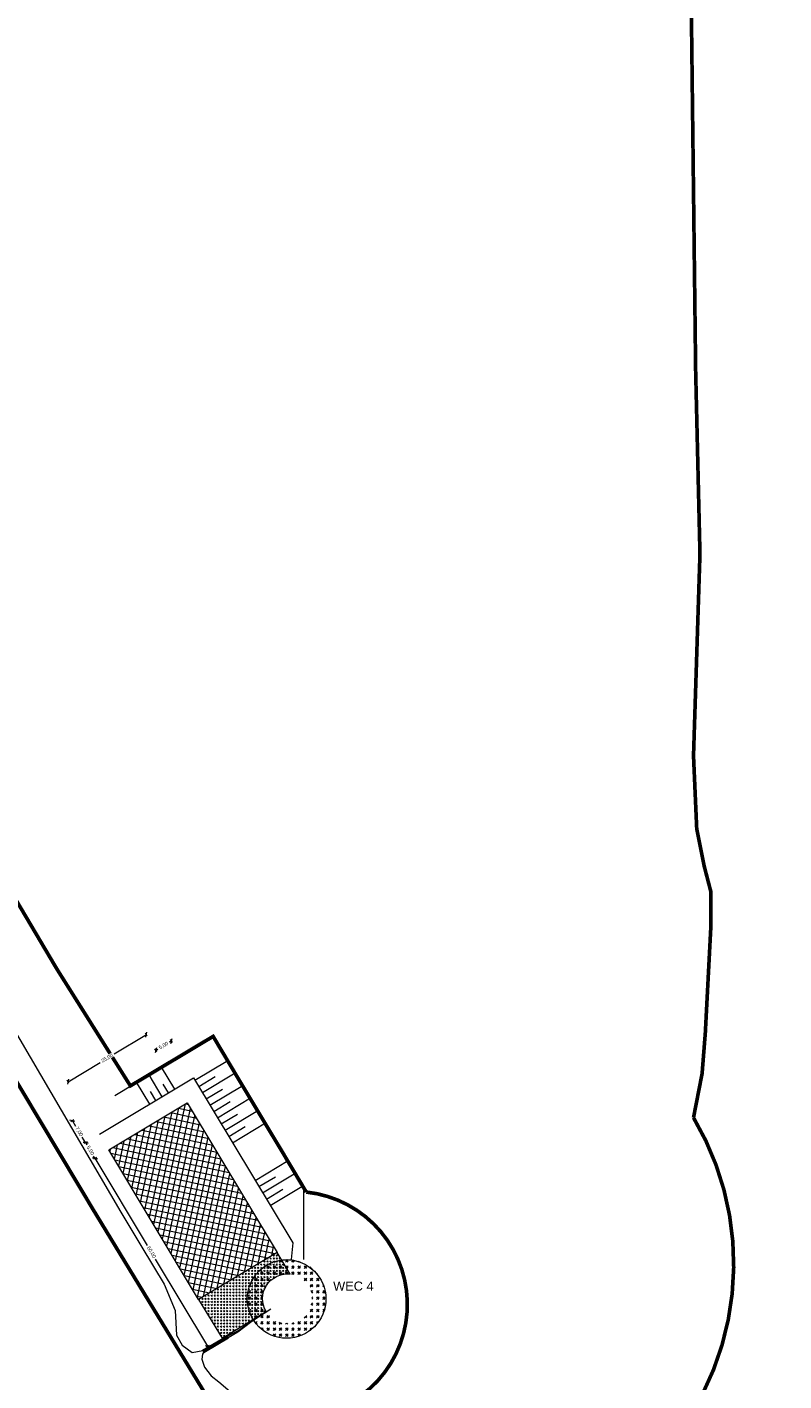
# Model space of a CAD drawing. Header units: metres. Extents: x 68442 to 71740, y 407111 to 411160.
# Tile 167 of 186: x 69698 to 69905, y 410418 to 410789. Entities that reach past the tile are written whole.
import ezdxf

# ---------------------------------------------------------------- set-up
doc = ezdxf.new("R2010")
doc.units = ezdxf.units.M
doc.linetypes.add('XX-CENTER', pattern=[8, 5, -1, 1, -1])
doc.layers.get('0').update_dxf_attribs({"lineweight": 0})
doc.layers.get('Defpoints').update_dxf_attribs({"lineweight": 0})
for name, color, linetype, lineweight in [('-REVISIE 33kV', 1, 'Continuous', 0), ('-revisie mantelbuizen', 7, 'Continuous', 0), ('MACG_alg_werkgrens', 3, 'XX-CENTER', 0), ('RS AB Kabel', 224, 'Continuous', 0)]:
    doc.layers.add(name, color=color, linetype=linetype, lineweight=lineweight)
for name, color, linetype, lineweight, transparency in [('MACG_n_maatvoering', 3, 'Continuous', 0, 0.8), ('MACG_n_vhr_arc_craneplatform_18', 150, 'Continuous', 0, 0.8), ('MACG_n_vhr_arc_gravel', 34, 'Continuous', 0, 0.8), ('MACG_n_vhr_kant_', 7, 'Continuous', 0, 0.8), ('MACG_n_vhr_talud2', 7, 'Continuous', 0, 0.8)]:
    doc.layers.add(name, color=color, linetype=linetype, lineweight=lineweight, transparency=transparency)
doc.styles.add('Arial', font='arial.ttf')
doc.styles.add('MACG_standaard', font='arial.ttf', dxfattribs={"height": 2})
doc.dimstyles.new('MACG_standaard', dxfattribs={"dimscale": 0, "dimtxt": 2, "dimasz": 2, "dimexe": 1, "dimexo": 0.1, "dimgap": 1, "dimtad": 0, "dimzin": 1, "dimtxsty": 'MACG_standaard', "dimcen": 0, "dimclrd": 256, "dimclre": 256, "dimclrt": 256, "dimazin": 0, "dimtfac": 1, "dimtofl": 0, "dimtmove": 1, "dimatfit": 3, "dimfxl": 1, "dimfxlon": 1, "dimtfill": 1, "dimlwd": -1, "dimlwe": -1, "dimarcsym": 0})

# ---------------------------------------------------------------- blocks, each defined once
blk = doc.blocks.new('_Oblique')
at = {"color": 0, "linetype": 'ByBlock', "lineweight": -2}
blk.add_line((-0.5, -0.5), (0.5, 0.5), dxfattribs=at)
blk = doc.blocks.new('*D172')
at = {"layer": 'Defpoints', "color": 0, "transparency": 16777216}
for p in [(69720.22, 410481.7), (69716.37, 410479.4), (69751.08, 410430.25)]:
    blk.add_point(p, dxfattribs=at)
at = {"layer": 'MACG_n_maatvoering', "transparency": 16777216}
for p, q in [((69716.8, 410479.66), (69715.94, 410479.14)), ((69716.37, 410479.4), (69730.68, 410455.55)), ((69747.24, 410427.95), (69732.93, 410451.8)), ((69747.67, 410428.2), (69746.81, 410427.69))]:
    blk.add_line(p, q, dxfattribs=at)
for p, rotation in [((69716.37, 410479.4), 120.9577694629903), ((69747.24, 410427.95), 300.9577694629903)]:
    blk.add_blockref('_Oblique', p, dxfattribs=dict(at, rotation=rotation))
at = {"layer": 'MACG_n_maatvoering', "transparency": 16777216, "insert": (69731.8, 410453.67), "char_height": 1, "attachment_point": 5, "rotation": 300.9578, "style": 'MACG_standaard', "bg_fill": 3, "box_fill_scale": 1.1, "bg_fill_color": 256, "bg_fill_true_color": 13158600, "bg_fill_transparency": 0}
blk.add_mtext('60,00', dxfattribs=at)
blk = doc.blocks.new('*D171')
at = {"layer": 'Defpoints', "color": 0, "transparency": 16777216}
for p in [(69717.64, 410485.99), (69720.22, 410481.7)]:
    blk.add_point(p, dxfattribs=at)
at = {"layer": 'MACG_n_maatvoering', "transparency": 16777216}
for p, q in [((69714.23, 410483.94), (69713.37, 410483.43)), ((69713.8, 410483.69), (69714.16, 410483.08)), ((69716.8, 410479.66), (69715.94, 410479.14)), ((69716.37, 410479.4), (69716.01, 410480))]:
    blk.add_line(p, q, dxfattribs=at)
for p, rotation in [((69713.8, 410483.69), 120.9577694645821), ((69716.37, 410479.4), 300.957769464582)]:
    blk.add_blockref('_Oblique', p, dxfattribs=dict(at, rotation=rotation))
at = {"layer": 'MACG_n_maatvoering', "transparency": 16777216, "insert": (69715.09, 410481.54), "char_height": 1, "attachment_point": 5, "rotation": 300.9578, "style": 'MACG_standaard', "bg_fill": 3, "box_fill_scale": 1.1, "bg_fill_color": 256, "bg_fill_true_color": 13158600, "bg_fill_transparency": 0}
blk.add_mtext('5,00', dxfattribs=at)
at = {"layer": 'Defpoints', "color": 0, "transparency": 16777216}
blk.add_point((69713.8, 410483.69), dxfattribs=at)
blk = doc.blocks.new('*D170')
at = {"layer": 'Defpoints', "color": 0, "transparency": 16777216}
for p in [(69714.04, 410491.99), (69717.64, 410485.99)]:
    blk.add_point(p, dxfattribs=at)
at = {"layer": 'MACG_n_maatvoering', "transparency": 16777216}
for p, q in [((69710.63, 410489.95), (69709.77, 410489.43)), ((69710.2, 410489.69), (69711.08, 410488.22)), ((69713.8, 410483.69), (69712.92, 410485.15)), ((69714.23, 410483.94), (69713.37, 410483.43))]:
    blk.add_line(p, q, dxfattribs=at)
for p, rotation in [((69710.2, 410489.69), 120.9577694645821), ((69713.8, 410483.69), 300.957769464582)]:
    blk.add_blockref('_Oblique', p, dxfattribs=dict(at, rotation=rotation))
at = {"layer": 'MACG_n_maatvoering', "transparency": 16777216, "insert": (69712, 410486.69), "char_height": 1, "attachment_point": 5, "rotation": 300.9578, "style": 'MACG_standaard', "bg_fill": 3, "box_fill_scale": 1.1, "bg_fill_color": 256, "bg_fill_true_color": 13158600, "bg_fill_transparency": 0}
blk.add_mtext('7,00', dxfattribs=at)
at = {"layer": 'Defpoints', "color": 0, "transparency": 16777216}
blk.add_point((69710.2, 410489.69), dxfattribs=at)
blk = doc.blocks.new('*D169')
at = {"layer": 'Defpoints', "color": 0, "transparency": 16777216}
for p in [(69730.45, 410513.24), (69735.48, 410504.85), (69714.04, 410491.99)]:
    blk.add_point(p, dxfattribs=at)
at = {"layer": 'MACG_n_maatvoering', "transparency": 16777216}
for p, q in [((69730.71, 410512.81), (69730.19, 410513.67)), ((69730.45, 410513.24), (69721.61, 410507.94)), ((69709.01, 410500.38), (69717.85, 410505.68)), ((69709.27, 410499.95), (69708.76, 410500.81))]:
    blk.add_line(p, q, dxfattribs=at)
for p, rotation in [((69730.45, 410513.24), 30.95776946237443), ((69709.01, 410500.38), 210.9577694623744)]:
    blk.add_blockref('_Oblique', p, dxfattribs=dict(at, rotation=rotation))
at = {"layer": 'MACG_n_maatvoering', "transparency": 16777216, "insert": (69719.73, 410506.81), "char_height": 1, "attachment_point": 5, "rotation": 30.9578, "style": 'MACG_standaard', "bg_fill": 3, "box_fill_scale": 1.1, "bg_fill_color": 256, "bg_fill_true_color": 13158600, "bg_fill_transparency": 0}
blk.add_mtext('25,00', dxfattribs=at)
blk = doc.blocks.new('*D168')
at = {"layer": 'Defpoints', "color": 0, "transparency": 16777216}
for p in [(69735.48, 410504.85), (69743.37, 410501.42)]:
    blk.add_point(p, dxfattribs=at)
at = {"layer": 'MACG_n_maatvoering', "transparency": 16777216}
for p, q in [((69737.31, 410511.52), (69736.71, 410511.16)), ((69737.57, 410511.1), (69737.05, 410511.95)), ((69733.28, 410508.52), (69732.77, 410509.38)), ((69733.02, 410508.95), (69733.63, 410509.31))]:
    blk.add_line(p, q, dxfattribs=at)
for p, rotation in [((69737.31, 410511.52), 30.9577694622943), ((69733.02, 410508.95), 210.9577694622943)]:
    blk.add_blockref('_Oblique', p, dxfattribs=dict(at, rotation=rotation))
at = {"layer": 'MACG_n_maatvoering', "transparency": 16777216, "insert": (69735.17, 410510.24), "char_height": 1, "attachment_point": 5, "rotation": 30.9578, "style": 'MACG_standaard', "bg_fill": 3, "box_fill_scale": 1.1, "bg_fill_color": 256, "bg_fill_true_color": 13158600, "bg_fill_transparency": 0}
blk.add_mtext('5,00', dxfattribs=at)
at = {"layer": 'Defpoints', "color": 0, "transparency": 16777216}
blk.add_point((69737.31, 410511.52), dxfattribs=at)

msp = doc.modelspace()

# ---------------------------------------------------------------- hatches: boundary and pattern name
at = {"layer": 'MACG_n_vhr_arc_craneplatform_18'}
h = msp.add_hatch(dxfattribs=at)
h.set_pattern_fill('ANSI37', color=256, angle=-147.16916, style=0)
h.set_pattern_definition([(257.8308414, (34884.5751, 205220.9008), (1.55182809, -0.334642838), []), (347.8308414, (34884.5751, 205220.9008), (0.334642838, 1.55182809), [])])
h.paths.add_polyline_path([(69756.266, 410447.709), (69766.194, 410453.675), (69741.654, 410494.563), (69720.215, 410481.703), (69744.757, 410440.791), (69747.766, 410442.6), (69752.512, 410445.452)])
at = {"layer": 'MACG_n_vhr_arc_gravel'}
h = msp.add_hatch(dxfattribs=at)
h.set_pattern_fill('GOST_GLASS', color=256, scale=0.2, style=0)
h.set_pattern_definition([(45, (69744.75657, 410440.7915), (0.848528, -9e-17), [0.5, -0.7]), (45, (69744.9687, 410440.7915), (0.848528, -9e-17), [0.2, -1]), (45, (69744.75657, 410441.00364), (0.848528, -9e-17), [0.2, -1])])
h.paths.add_polyline_path([(69744.757, 410440.792), (69751.204, 410430.171), (69763.241, 410437.478, -0.6243958), (69769.761, 410447.707), (69766.195, 410453.652)])
h = msp.add_hatch(dxfattribs=at)
h.set_pattern_fill('GOST_GLASS', color=256, scale=0.2)
h.set_pattern_definition([(45, (69744.7566, 410440.7915), (1.697056, -2e-16), [1, -1.4]), (45, (69745.1808, 410440.7915), (1.697056, -2e-16), [0.4, -2]), (45, (69744.7566, 410441.2158), (1.697056, -2e-16), [0.4, -2])])
h.paths.add_polyline_path([(69779.75, 410441, 1), (69758.25, 410441, 1)])
h.paths.add_polyline_path([(69762.25, 410441, -1), (69775.75, 410441, -1)], flags=16)

# ---------------------------------------------------------------- linework, layer by layer
at = {"layer": 'MACG_alg_werkgrens', "ltscale": 10, "const_width": 1, "flags": 128}
msp.add_lwpolyline([(69468.207, 410724.054), (69445.018, 410763.758), (69410.51, 410746.374), (69391.667, 410737.222), (69365.727, 410725.277), (69345.267, 410716.38), (69315.385, 410704.088), (69281.051, 410691.03), (69264.1, 410684.91), (69252.631, 410680.955), (69232.539, 410674.335), (69226.288, 410672.312), (69231.923, 410654.993), (69239.192, 410630.452), (69225.31, 410626.34), (69213.37, 410623.02), (69197.1, 410618.89), (69169.71, 410611.81), (69153.929, 410607.813), (69119.38, 410600.65), (69044.01, 410587.14), (69038.91, 410583.87), (69037, 410582.13), (69034.69, 410579.4), (69032.1, 410574.79), (69025.25, 410561.14), (69006.811, 410524.697), (68993.74, 410499.24), (68990.46, 410493.99), (68985.64, 410487.43), (68980.15, 410481.68), (68983.857, 410477.201), (68976.383, 410470.52), (69009.705, 410433.242), (69066.303, 410483.515), (69081.67, 410509.375), (69086.554, 410515.465), (69098.475, 410511.444), (69124.219, 410533.645), (69141.79, 410549.77), (69154.92, 410561.36), (69164.848, 410567.025), (69195.701, 410584.667, 0.9752874), (69254.73, 410601.856), (69273.281, 410612.545), (69265.7, 410636.971), (69295.012, 410647.331), (69309.569, 410653.286), (69325.24, 410659.54), (69348.315, 410669.295), (69373.471, 410680.472), (69397.192, 410690.963), (69414.397, 410698.196), (69423.285, 410702.185), (69433.976, 410704.108), (69438.863, 410704.341), (69447.939, 410702.658), (69455.8, 410699.584), (69460.605, 410696.232), (69470.472, 410685.982), (69476.25, 410679.091), (69486.191, 410665.288), (69491.751, 410658.194), (69500.692, 410650.931), (69505.624, 410648.248), (69515.728, 410644.423), (69530.287, 410645.972), (69548.084, 410653.462), (69567.546, 410641.915), (69591.657, 410638.314), (69606.834, 410646.685), (69601.573, 410655.533), (69599.74, 410658.57, -0.097345), (69598.02, 410673.004, 0.0378632), (69599.51, 410681.13, -0.1333057), (69605.29, 410689.24), (69610.73, 410692.59, -0.2952398), (69626.31, 410691.87), (69632.1, 410685.1), (69639.81, 410674.22), (69641.62, 410671.06), (69638.815, 410657.508), (69655.039, 410604.933), (69666.621, 410567.403), (69675.171, 410539.695), (69678.304, 410531.616), (69683.937, 410519.55), (69693.997, 410502.003), (69715.768, 410465.562), (69732.291, 410438.391), (69745.606, 410416.521), (69752.284, 410405.492), (69769.946, 410376.343), (69786.267, 410349.353), (69796.79, 410331.868), (69807.949, 410313.381), (69821.279, 410291.542), (69835.032, 410268.937), (69855.977, 410234.251), (69872.629, 410206.842), (69890.271, 410177.658), (69900.347, 410160.907), (69901.487, 410158.675), (69896.946, 410155.944), (69911.808, 410131.596, 0.0972504), (69926.22, 410128.604), (69939.502, 410127.946, -0.3270617), (69966.266, 410111.217), (69985.444, 410061.278), (69989.702, 410051.98), (69994.739, 410043.296), (70004.595, 410028.377), (70024.461, 409998.883), (70056.479, 409951.306), (70092.629, 409897.201), (70118.804, 409856.759), (70134.791, 409830.325), (70155.822, 409792.664), (70175.214, 409753.989), (70188.991, 409723.534), (70203.708, 409687.034), (70218.082, 409646.22), (70228.947, 409611.389), (70238.397, 409575.265), (70246.858, 409538.037), (70256.697, 409481.36), (70263.123, 409416.696), (70265.499, 409348.692), (70264.533, 409312.732), (70262.712, 409293.596), (70262.041, 409279.588, -0.4196235), (70237.455, 409251.795), (70223.924, 409251.693), (70223.896, 409251.692), (70193.165, 409250.14), (70167.123, 409264.37), (70140.672, 409269.787), (70102.465, 409277.613), (70087.77, 409280.622), (70076.27, 409289.407), (70076.709, 409309.217), (70066.711, 409309.439), (70028.718, 409310.281), (69996.927, 409310.381), (69996.707, 409302.015, 1.0223604), (70016.345, 409254.419), (70045.608, 409254.16), (70075.722, 409254.053), (70107.352, 409247.5), (70107.9, 409236.1), (70108.49, 409220.64), (70109.082, 409195.361), (70110.8, 409155.33), (70112.657, 409100.871), (70088.943, 409093.363), (70083.942, 409090.985), (70074.777, 409089.132), (70057.2, 409085.25), (70045.805, 409082.904), (70034.524, 409080.582), (70023.742, 409078.363), (70014.96, 409076.555), (70004.837, 409074.911), (69996.711, 409074.444), (69985.02, 409073.818), (69973.154, 409073.599), (69958.806, 409073.385), (69932.264, 409072.451), (69866.228, 409076.798), (69861.521, 409084.534), (69796.654, 409089.224), (69748.814, 409092.667), (69750.297, 409112.311), (69694.934, 409116.49, 0.9057946), (69648.845, 409094.078), (69624.584, 409093.872), (69585.902, 409092.54), (69529.319, 409090.82), (69467.169, 409088.931), (69410.649, 409087.204), (69375.772, 409086.099), (69352.851, 409104.513), (69352.31, 409121.883), (69294.344, 409119.895), (69295.477, 409083.546), (69288.457, 409083.327), (69220.514, 409081.171), (69160.303, 409079.224), (69133.532, 409078.359), (69097.114, 409077.182), (69079.24, 409076.599), (69043.746, 409075.458), (69008.485, 409074.376), (68985, 409092.602), (68984.29, 409110.278), (68926.337, 409107.953), (68927.854, 409070.125), (68922.819, 409069.424), (68908.143, 409065.558), (68898.991, 409063.147), (68889.025, 409059.21), (68879.39, 409055.402), (68853.716, 409041.515), (68784.241, 409002.877), (68690.792, 408950.671), (68634.582, 408919.316), (68605.749, 408924.188), (68596.823, 408940.142), (68591.849, 408937.269), (68546.26, 408911.724), (68577.271, 408856.288), (68598.847, 408854.489), (68632.13, 408873.114), (68635.037, 408888.523), (68655.306, 408899.833), (68648.654, 408911.784), (68655.275, 408915.374), (68708.755, 408945.104), (68758.396, 408972.945), (68803.764, 408998.253), (68824.877, 409010.035), (68860.537, 409030.084), (68885.336, 409043.17), (68903.482, 409050.316), (68925.812, 409056.175), (68932.36, 409057.083), (68933.566, 409048.377), (68947.049, 409033.253), (68985.2, 409034.453), (68997.406, 409050.011), (69013.92, 409050.526), (69013.59, 409061.004), (69059.754, 409062.481), (69126.266, 409064.661), (69181.764, 409066.451), (69253.042, 409068.721), (69299.011, 409070.167), (69301.135, 409060.091), (69314.614, 409044.964), (69352.766, 409046.154), (69364.979, 409061.714), (69381.038, 409062.219), (69380.697, 409072.854), (69492.882, 409076.431), (69548.431, 409078.161), (69630.694, 409080.5), (69630.694, 409080.5), (69654.369, 409080.671), (69653.733, 409075.025), (69704.602, 409073.983), (69742.146, 409070.755), (69879.56, 409059.754), (69883.08, 409041.89), (69885.54, 408968.13), (69901.9, 408953.06), (69901.9, 408953.06), (69904.52, 408928.16), (69914.901, 408898.675), (69919.764, 408899.04), (69922.331, 408911.13), (69918.347, 408959.184), (69921.152, 408963.146), (69925.436, 408965.11), (70038.772, 408992.194), (70102.659, 409007.273), (70144.741, 409017.219), (70178.356, 409024.481), (70202.479, 409026.381), (70230.787, 409027.221), (70290.98, 409028.873, 1.5305015), (70337.18, 409019.389), (70346.24, 409081.09), (70355.131, 409093.832), (70368.208, 409102.835), (70477.252, 409107.53), (70533.86, 409109.6), (70639.082, 409034.237), (70678.381, 409035.527), (70780.178, 409115.063), (70833.959, 409116.727), (70850.184, 409119.148), (70864.3, 409119.571), (70913.124, 409121.071), (70966.194, 409122.861), (71052.4, 409125.461), (71091.998, 409126.677), (71182.629, 409129.546), (71197.809, 409129.6), (71208.91, 409129.103), (71246.183, 409126.3), (71276.102, 409122.311), (71303.555, 409117.99), (71325.803, 409113.701), (71409.434, 409090.575), (71435.945, 409080.729), (71455.23, 409072.654), (71458.59, 409060.161), (71529.635, 409023.048), (71558.237, 409072.489), (71513.679, 409098.123), (71470.672, 409081.289), (71429.619, 409097.412), (71395.97, 409109.384), (71364.518, 409118.302), (71317.667, 409127.982), (71272.749, 409136.114), (71231.576, 409140.281), (71215.154, 409141.436), (71214.91, 409152.277), (71197.701, 409154.59, 0.7497293), (71149.483, 409165.492), (71090.864, 409163.697), (71091.344, 409147.207), (70997.452, 409144.117), (70941.209, 409139.392), (70845.679, 409136.79), (70843.185, 409136.664), (70840.978, 409186), (70834.11, 409192.101), (70826.67, 409196.525), (70690.65, 409192.079), (70635.75, 409190.738), (70619.672, 409189.357), (70606.741, 409184.164), (70598.24, 409178.982), (70572.839, 409163.112), (70553.425, 409151.048), (70549.21, 409148.59), (70544.469, 409145.826), (70539.623, 409143.063), (70529.202, 409138.275), (70522.797, 409135.37), (70509.243, 409130.693), (70499.409, 409127.938), (70491.236, 409125.825), (70476.29, 409123.218), (70462.044, 409125.338), (70392.249, 409121.812), (70392.249, 409121.812), (70369.162, 409120.646), (70349.69, 409108.093), (70315.353, 409114.077), (70310.999, 409105.631), (70298.503, 409107.158), (70288.165, 409108.761), (70275.821, 409110.676), (70267.755, 409111.764), (70262.713, 409112.435), (70246.874, 409113.982), (70244.628, 409113.891), (70233.263, 409113.615), (70229.074, 409113.603), (70227.631, 409113.798), (70221.736, 409113.757), (70211.809, 409113.465), (70207.341, 409113.32), (70200.978, 409112.981), (70190.539, 409112.508), (70179.729, 409112.19), (70161.498, 409111.651), (70152.479, 409111.377), (70148.843, 409111.266), (70144.36, 409110.95), (70140.94, 409110.66), (70139.537, 409110.029), (70138.875, 409109.731), (70136.94, 409108.86), (70136.599, 409108.452), (70118.008, 409102.565), (70116.837, 409102.195), (70115.37, 409150.37), (70113.55, 409195.79), (70112.69, 409232.67), (70112.89, 409240.48), (70115.281, 409245.857), (70163.843, 409235.795), (70190.773, 409234.288), (70200.435, 409234.2), (70205.911, 409234.174), (70224.538, 409235.078), (70238.156, 409235.784), (70251.996, 409236.798), (70260.325, 409237.903), (70269.17, 409239.57), (70292.006, 409244.161), (70303.4, 409248.902), (70322.487, 409249.606), (70399.562, 409251.819), (70418.136, 409254.394), (70456.167, 409255.602), (70468.962, 409256.513), (70481.282, 409260.831), (70495.096, 409270.952), (70507.8, 409290.421), (70511.222, 409306.681), (70510.989, 409332.078), (70510.029, 409346.032), (70509.92, 409354.473), (70509.442, 409370.039), (70512.01, 409407.98), (70515.894, 409416.387), (70520.955, 409424.045), (70524.633, 409427.731), (70533.657, 409434.05), (70542.208, 409438.289), (70561.574, 409440.973), (70592.721, 409443.542), (70600.321, 409443.761), (70688.864, 409446.611), (70734.963, 409448.111), (70820.878, 409450.74), (70866.086, 409451.086), (70865.811, 409444.265), (70928.612, 409436.905, 1.4424932), (70933.411, 409484.893), (70891.283, 409498.662), (70874.73, 409500.693), (70873.239, 409488.516), (70851.546, 409492.367), (70851.546, 409492.367), (70849.042, 409471.917), (70802.509, 409471.712), (70763.75, 409471.541), (70758.867, 409471.52), (70758.895, 409465.35), (70732.734, 409465.434), (70632.338, 409461.546), (70589.83, 409460.506), (70573.221, 409460.099), (70553.835, 409463.812), (70541.021, 409460.973), (70492.85, 409449.594), (70456.076, 409445.113), (70455.784, 409447.511), (70394.632, 409440.122, 0.2324517), (70372.55, 409434.807), (70275.762, 409423.174), (70274.413, 409438.446), (70272.367, 409460.206), (70268.817, 409487.859), (70265.684, 409508.802), (70263.606, 409520.033), (70258.384, 409546.852), (70254.869, 409562.401), (70251.321, 409577.875), (70243.268, 409608.374), (70240.102, 409619.564), (70234.36, 409638.499), (70229.65, 409653.094), (70226.003, 409663.926), (70222.112, 409674.926), (70217.281, 409688.41), (70212.9, 409700.271), (70208.152, 409711.589), (70200.717, 409729.314), (70193.135, 409746.509), (70185.52, 409762.522), (70177.762, 409778.568), (70168.721, 409795.99), (70161.477, 409809.613), (70154.534, 409822.67), (70147.278, 409835.21), (70140.095, 409847.265), (70133.437, 409858.439), (70128.378, 409866.675), (70123.935, 409873.473), (70118.249, 409882.175), (70107.664, 409898.373), (70097.951, 409913.229), (70090.265, 409924.725), (70078.821, 409941.842), (70069.96, 409955.094), (70064.81, 409962.798), (70058.681, 409971.965), (70052.837, 409980.706), (70048.58, 409987.072), (70044.589, 409993.043), (70041.05, 409998.327), (70037.929, 410002.964), (70034.979, 410007.32), (70028.729, 410016.548), (70020.374, 410028.885), (70012.458, 410040.573), (70007.156, 410048.444), (70003.712, 410054.038), (70001.721, 410057.718), (69998.22, 410065.484), (69994.446, 410074.596), (69985.76, 410097.656), (69977.56, 410119.252), (69971.939, 410133.89), (69970.405, 410137.071), (69968.418, 410140.274), (69965.55, 410143.385), (69963.651, 410144.566), (69961.935, 410145.633), (69960.3, 410146.649), (69956.847, 410147.657), (69953.858, 410148.53), (69949.786, 410148.53), (69948.309, 410148.53), (69946.184, 410148.53), (69944.737, 410148.2), (69942.912, 410147.783), (69941.445, 410147.448), (69939.739, 410146.951), (69938.406, 410146.5), (69937.232, 410146.103), (69936.119, 410145.726), (69933.416, 410149.368), (69930.953, 410152.968), (69920.552, 410169.809), (69910.98, 410185.527), (69896.063, 410210.156), (69886.826, 410225.415), (69873.622, 410247.266), (69860.177, 410269.639), (69852.171, 410282.955), (69839.363, 410304.146), (69813.69, 410346.413), (69808.286, 410355.362), (69793.789, 410379.353), (69782.484, 410397.957), (69775.858, 410408.846, 0.8745156), (69774.189, 410470.168), (69767.981, 410480.58), (69767.981, 410480.58), (69755.692, 410501.058), (69748.716, 410512.783), (69726.083, 410499.237), (69705.95, 410531.26), (69694.583, 410550.481), (69686.117, 410577.921), (69680.004, 410598.064), (69679.1, 410601.047), (69677.321, 410606.916), (69676.34, 410610.153), (69674.597, 410615.904), (69673.289, 410620.221), (69671.241, 410626.975), (69669.519, 410632.654), (69668.001, 410637.656), (69666.297, 410643.274), (69664.898, 410647.886), (69663.031, 410654.04), (69661.438, 410659.289), (69660.85, 410661.228), (69660.435, 410662.597), (69659.785, 410665.004), (69659.683, 410666.362), (69659.691, 410666.423), (69660.193, 410667.48), (69661.251, 410668.69), (69661.926, 410669.462), (69663.101, 410670.379), (69667.086, 410673.489), (69664.774, 410677.266), (69655.858, 410693.749), (69633.121, 410730.906), (69596.646, 410708.756), (69590.408, 410708.719), (69584.973, 410710.412), (69578.268, 410711.154), (69576.048, 410712.062), (69555.926, 410743.272), (69552.703, 410742.735), (69539.433, 410755.682), (69495.759, 410828.138), (69486.78, 410843.051, -0.3330783), (69489.899, 410874.089), (69516.311, 410899.388), (69534.636, 410914.58), (69635.845, 410998.451), (69671.829, 411027.395), (69684.962, 411035.551), (69701.88, 411041.337), (69710.644, 411042.042), (69721.391, 411039.584), (69739.366, 411030.606), (69747.079, 411023.55), (69748.392, 411022.353), (69751.418, 411018.172), (69754.081, 411011.952), (69754.233, 411006.696), (69753.494, 411004.64), (69751.294, 411001.35), (69740.196, 410989.217), (69720.191, 410967.348), (69714.008, 410960.915), (69732.078, 410943.547), (69734.907, 410943.527, -0.3656088), (69768.346, 410946.118), (69772.533, 410941.551), (69785.47, 410954.54), (69781.03, 410959.77, -0.3221583), (69777.15, 410981.66), (69779.87, 410993.92), (69809.29, 411027.131), (69790.438, 411042.907), (69787.621, 411042.652, -0.3651736), (69754.625, 411036.809), (69738.667, 411046.033), (69723.371, 411052.17), (69711.176, 411054.442), (69699.753, 411054.337), (69687.166, 411050.369), (69674.9, 411044.206), (69657.89, 411031.37), (69640.751, 411017.221), (69601.612, 410984.775), (69554.377, 410946.003), (69530.01, 410925.805), (69508.643, 410908.39), (69483.119, 410889.497), (69471.453, 410881.713), (69455.617, 410869.813), (69467.477, 410849.766), (69472.823, 410843.747), (69483.013, 410827.46), (69512.676, 410773.098), (69508.681, 410771.114), (69505.699, 410765.939), (69500.7, 410743.524)], format="xyb", close=True, dxfattribs=at)
at = {"layer": 'MACG_n_vhr_kant_'}
for points in [[(69717.643, 410485.991), (69743.37, 410501.423), (69770.483, 410456.224)], [(69773.398, 410471.966), (69773.398, 410451.694)], [(69770.483, 410456.224), (69770.099, 410451.694)]]:
    msp.add_lwpolyline(points, dxfattribs=at)
msp.add_lwpolyline([(69720.215, 410481.703), (69741.654, 410494.563), (69766.195, 410453.652), (69744.757, 410440.792)], close=True, dxfattribs=at)
msp.add_lwpolyline([(69744.757, 410440.792), (69751.204, 410430.171), (69763.241, 410437.478, -0.6243958), (69769.761, 410447.707), (69766.195, 410453.652)], format="xyb", close=True, dxfattribs=at)
msp.add_circle((69768.82, 410440.894), 10.75, dxfattribs=at)
at = {"layer": 'MACG_n_vhr_talud2'}
for p, q in [((69743.734, 410500.816), (69752.706, 410506.198)), ((69734.794, 410496.279), (69731.198, 410502.274)), ((69738.224, 410498.337), (69734.624, 410504.338)), ((69745.791, 410497.386), (69754.775, 410502.775)), ((69731.364, 410494.221), (69727.772, 410500.21)), ((69736.509, 410497.308), (69735.05, 410499.741)), ((69744.763, 410499.101), (69749.249, 410501.792)), ((69747.849, 410493.956), (69756.845, 410499.352)), ((69733.079, 410495.25), (69731.62, 410497.683)), ((69746.82, 410495.671), (69751.306, 410498.362)), ((69748.878, 410492.241), (69753.364, 410494.932)), ((69749.907, 410490.526), (69758.914, 410495.929)), ((69750.936, 410488.81), (69755.422, 410491.501)), ((69751.964, 410487.095), (69760.983, 410492.505)), ((69752.993, 410485.38), (69757.479, 410488.071)), ((69754.022, 410483.665), (69763.052, 410489.082)), ((69760.195, 410473.375), (69769.26, 410478.812)), ((69761.224, 410471.66), (69765.756, 410474.378)), ((69762.252, 410469.944), (69771.329, 410475.389)), ((69763.281, 410468.229), (69767.814, 410470.948)), ((69764.31, 410466.514), (69773.398, 410471.966))]:
    msp.add_line(p, q, dxfattribs=at)
at = {"layer": 'RS AB Kabel', "ltscale": 0.1}
for points in [[(69753.621, 410431.273), (69755.516, 410432.161), (69759.306, 410434.8), (69764.46, 410438.2)], [(69764.494, 410438.114), (69759.341, 410434.717), (69755.493, 410431.791), (69753.96, 410430.911)]]:
    msp.add_lwpolyline(points, dxfattribs=at)

# ---------------------------------------------------------------- texts
at = {"style": 'Arial'}
msp.add_text('WEC 4', height=2.5, dxfattribs=at).set_placement((69781.551, 410443.165))

# ---------------------------------------------------------------- next in the draw order: dimensions: what is measured, and where the dimension line sits
at = {"layer": 'MACG_n_maatvoering'}
dim = msp.add_aligned_dim(p1=(69751.08, 410430.25), p2=(69720.215, 410481.703), distance=4.481, dimstyle='MACG_standaard', override={"dimblk1": 'Oblique', "dimblk2": 'Oblique', "dimsah": 1}, dxfattribs=at)
dim.commit()
dim.dimension.update_dxf_attribs({"geometry": '*D172', "text_midpoint": (69731.805, 410453.672)})

# ---------------------------------------------------------------- next in the draw order: linework, layer by layer
at = {"layer": '-REVISIE 33kV', "ltscale": 0.1}
msp.add_lwpolyline([(69753.96, 410430.911), (69752.852, 410430.266), (69746.278, 410426.414), (69745.827, 410425.813), (69745.585, 410424.429), (69746.343, 410422.192), (69748.144, 410419.84), (69750.272, 410418.232), (69753.37, 410415.545), (69754.749, 410413.326), (69912.783, 410151.662), (69914.754, 410147.495), (69914.98, 410144.077), (69915.644, 410140.83), (69917.306, 410139.15), (69919.38, 410139.607), (69927.084, 410144.876), (69930.1, 410146.854), (69933.276, 410147.155)], dxfattribs=at)
at = {"layer": '-revisie mantelbuizen', "ltscale": 0.1}
for points in [[(69752.67, 410430.577), (69745.925, 410426.624), (69745.783, 410426.866), (69752.528, 410430.818)], [(69752.923, 410430.145), (69746.178, 410426.193), (69746.036, 410426.435), (69752.781, 410430.387)]]:
    msp.add_lwpolyline(points, close=True, dxfattribs=at)

# ---------------------------------------------------------------- next in the draw order: dimensions: what is measured, and where the dimension line sits
at = {"layer": 'MACG_n_maatvoering'}
dim = msp.add_linear_dim(base=(69713.801, 410483.686), p1=(69720.215, 410481.703), p2=(69717.643, 410485.991), angle=300.95777, dimstyle='MACG_standaard', override={"dimblk1": 'Oblique', "dimblk2": 'Oblique', "dimsah": 1}, dxfattribs=at)
dim.commit()
dim.dimension.update_dxf_attribs({"geometry": '*D171', "text_midpoint": (69715.087, 410481.542)})

# ---------------------------------------------------------------- next in the draw order: dimensions: what is measured, and where the dimension line sits
dim = msp.add_linear_dim(base=(69710.2, 410489.689), p1=(69717.643, 410485.991), p2=(69714.042, 410491.994), angle=300.95777, dimstyle='MACG_standaard', override={"dimblk1": 'Oblique', "dimblk2": 'Oblique', "dimsah": 1}, dxfattribs=at)
dim.commit()
dim.dimension.update_dxf_attribs({"geometry": '*D170', "text_midpoint": (69712, 410486.687)})

# ---------------------------------------------------------------- next in the draw order: dimensions: what is measured, and where the dimension line sits
dim = msp.add_aligned_dim(p1=(69714.042, 410491.994), p2=(69735.481, 410504.854), distance=9.779, dimstyle='MACG_standaard', override={"dimblk1": 'Oblique', "dimblk2": 'Oblique', "dimsah": 1}, dxfattribs=at)
dim.commit()
dim.dimension.update_dxf_attribs({"geometry": '*D169', "text_midpoint": (69719.732, 410506.809)})

# ---------------------------------------------------------------- next in the draw order: dimensions: what is measured, and where the dimension line sits
dim = msp.add_linear_dim(base=(69737.311, 410511.524), p1=(69735.481, 410504.854), p2=(69743.37, 410501.423), angle=210.95777, dimstyle='MACG_standaard', override={"dimblk1": 'Oblique', "dimblk2": 'Oblique', "dimsah": 1}, dxfattribs=at)
dim.commit()
dim.dimension.update_dxf_attribs({"geometry": '*D168', "text_midpoint": (69735.167, 410510.238)})

# ---------------------------------------------------------------- next in the draw order: linework, layer by layer
at = {"layer": '-REVISIE 33kV', "ltscale": 0.1}
msp.add_lwpolyline([(69685.091, 410530.196), (69723.445, 410464.651), (69729.212, 410455.094), (69735.304, 410444.938), (69738.339, 410437.776), (69738.69, 410431.024), (69740.26, 410428.207), (69742.987, 410426.265), (69745.854, 410426.745), (69753.621, 410431.273)], dxfattribs=at)
at = {"layer": 'MACG_alg_werkgrens', "ltscale": 10, "const_width": 1, "flags": 128}
msp.add_lwpolyline([(69927.775, 411146.701), (69958.643, 411121.124), (69929.538, 411089.963), (69916.308, 411072.618), (69900.727, 411054.98), (69886.027, 411023.818, -0.1304961), (69898.962, 410988.834), (69896.901, 410882.413, -0.1852686), (69878.968, 410842.138), (69880.728, 410694.853), (69881.903, 410644.876), (69880.138, 410589.608), (69881.019, 410569.617), (69883.077, 410559.328), (69884.841, 410552.566), (69884.841, 410541.983), (69883.37, 410513.761), (69882.488, 410502.59), (69880.136, 410490.536, -0.3312528), (69870.432, 410397.345), (69869.256, 410384.115), (69866.022, 410372.944), (69862.2, 410365.595), (69853.38, 410353.836), (69843.091, 410345.016), (69846.619, 410343.253), (69848.088, 410336.491), (69850.44, 410325.32), (69853.086, 410322.38), (69856.907, 410317.088), (69867.784, 410294.157), (69879.249, 410272.402), (69895.711, 410244.474), (69904.53, 410231.244), (69908.646, 410231.244), (69913.35, 410225.071), (69915.113, 410217.133), (69922.757, 410204.786), (69930.988, 410194.496), (69939.219, 410191.85), (69944.217, 410188.616), (69952.742, 410174.505), (69955.976, 410172.447), (69964.207, 410170.977), (69973.321, 410168.037), (69983.022, 410161.569), (69986.549, 410155.101), (69992.429, 410145.694), (69999.778, 410128.643), (70015.652, 410089.837), (70028.293, 410081.017), (70036.23, 410051.325), (70040.64, 410046.621), (70046.519, 410032.216), (70065.333, 410003.699), (70094.73, 409960.777), (70121.482, 409920.795), (70148.821, 409878.168), (70173.514, 409835.54), (70202.911, 409780.859), (70218.197, 409746.168), (70235.541, 409703.541), (70265.526, 409617.11), (70280.811, 409555.667), (70297.273, 409515.097), (70304.329, 409504.808), (70329.022, 409480.701), (70336.666, 409479.231), (70378.999, 409490.401), (70419.275, 409495.104), (70435.15, 409496.868), (70457.493, 409507.156), (70527.755, 409521.56), (70627.121, 409534.199), (70683.565, 409538.019), (70782.049, 409538.899), (70836.729, 409535.37), (70895.525, 409526.549), (70924.924, 409555.065), (70938.741, 409563.296), (70955.792, 409567.705), (70972.549, 409567.705), (70984.308, 409564.765), (71012.53, 409552.123), (71048.101, 409530.368), (71051.335, 409527.428), (71092.786, 409505.966), (71103.369, 409498.029), (71138.94, 409472.157), (71173.923, 409442.464), (71186.858, 409424.237), (71195.677, 409403.071), (71197.734, 409377.788), (71192.736, 409348.684), (71186.856, 409334.279), (71178.624, 409321.932), (71167.159, 409309.879), (71155.105, 409301.06), (71135.115, 409293.123), (71135.114, 409285.185), (71161.573, 409285.185), (71185.385, 409280.775), (71196.262, 409276.071), (71259.174, 409246.377), (71279.458, 409234.323), (71292.393, 409229.032), (71334.726, 409215.507), (71372.649, 409207.275), (71419.098, 409194.045), (71441.147, 409186.401), (71485.243, 409167.291), (71505.822, 409156.707, -0.2494956), (71561.678, 409149.945), (71583.726, 409135.245), (71591.076, 409129.953, -0.2193222), (71613.123, 409085.268), (71705.726, 409016.18, -0.6701261), (71666.035, 408863.311), (71668.678, 408758.359, -0.5566509), (71718.065, 408643.118, -0.2719733), (71681.61, 408593.729), (71644.274, 408582.265, -0.2175824), (71593.416, 408591.674), (71550.788, 408580.797), (71515.216, 408574.624), (71484.348, 408571.685), (71452.304, 408570.51), (71266.508, 408564.635, -0.2368532), (71219.176, 408537.883), (71180.371, 408537.296, -0.2044236), (71138.92, 408559.346), (71067.776, 408556.996), (71017.8, 408555.527), (70967.235, 408556.41), (70931.369, 408560.526), (70900.501, 408566.113), (70869.634, 408574.345), (70822.891, 408585.517, -0.1708558), (70792.61, 408566.703), (70781.733, 408564.352), (70737.93, 408564.059, -0.2111859), (70700.889, 408585.814), (70660.319, 408586.403), (70584.472, 408580.819), (70528.615, 408577.292), (70509.507, 408576.411), (70484.518, 408573.472), (70434.835, 408566.711), (70432.189, 408560.244), (70433.364, 408517.616), (70434.539, 408467.639), (70435.714, 408417.663), (70440.122, 408359.16), (70445.119, 408328.88), (70448.941, 408310.653), (70456.289, 408280.961), (70463.05, 408257.442), (70473.339, 408228.632), (70479.806, 408211.581), (70492.153, 408183.652), (70497.444, 408172.481), (70511.849, 408145.434), (70527.429, 408119.27), (70551.535, 408083.697), (70571.525, 408057.827), (70586.518, 408040.481), (70615.915, 408010.201), (70655.602, 407975.804), (70677.356, 407959.047), (70697.934, 407944.935), (70721.159, 407930.235), (70774.957, 407901.13), (70774.957, 407901.13), (70784.364, 407895.544), (70794.359, 407885.549), (70805.824, 407872.025), (70830.517, 407833.513), (70993.087, 407742.669), (71046.003, 407716.21), (71057.174, 407718.855), (71074.519, 407718.267), (71108.621, 407703.861), (71120.086, 407698.569), (71139.782, 407681.224), (71146.25, 407672.404), (71219.45, 407648.884), (71265.311, 407634.184), (71271.485, 407631.244), (71287.653, 407623.306), (71317.639, 407607.431), (71333.22, 407603.609), (71346.155, 407599.787), (71377.023, 407579.795), (71438.464, 407537.167), (71446.107, 407531.875), (71455.809, 407528.935), (71467.274, 407522.467), (71480.209, 407510.707), (71495.201, 407496.302), (71505.196, 407484.542), (71511.37, 407470.725), (71513.721, 407461.024), (71514.309, 407450.146), (71511.369, 407434.272), (71507.253, 407422.806), (71493.729, 407400.17), (71481.382, 407380.18), (71471.092, 407368.127), (71451.689, 407357.25), (71426.113, 407354.311), (71420.233, 407355.193), (71404.652, 407360.485), (71370.845, 407378.124), (71322.632, 407403.702), (71299.114, 407420.459), (71249.726, 407444.273), (71234.733, 407431.044), (71200.629, 407359.313), (71208.273, 407354.903), (71219.444, 407344.026), (71230.32, 407322.565), (71232.084, 407316.685), (71232.672, 407298.458), (71216.796, 407255.832), (71191.806, 407211.441), (71163.877, 407178.516), (71127.423, 407148.53), (71084.501, 407123.543), (71017.473, 407111.197), (70985.429, 407111.786), (70941.92, 407116.785), (70892.238, 407133.249), (70846.083, 407160.002), (70804.045, 407187.637), (70599.731, 407331.399), (70475.379, 407415.48), (70310.752, 407529.548), (70186.988, 407614.218), (70063.224, 407698.887), (69980.028, 407754.745), (69897.715, 407811.486), (69837.744, 407856.76), (69818.929, 407872.929), (69802.173, 407891.745), (69788.65, 407912.617), (69784.534, 407920.849), (69774.834, 407946.72), (69770.718, 407967.592), (69769.249, 407997.872), (69771.895, 408019.333), (69779.54, 408046.379), (69793.945, 408079.893), (69828.049, 408146.626), (69860.094, 408196.308), (69938.001, 408311.841), (69991.214, 408391.508, -0.2266228), (70039.721, 408412.38), (70024.729, 408460.887), (69997.389, 408480.878), (70024.142, 408517.919), (69993.275, 408539.675), (69960.936, 408497.93, -0.1918236), (69923.012, 408470.885), (69876.267, 408403.27), (69848.338, 408365.641), (69840.694, 408349.472), (69820.703, 408324.19), (69799.83, 408297.145), (69786.894, 408275.978), (69764.845, 408249.226), (69754.849, 408233.94), (69746.618, 408221.593), (69734.564, 408209.246), (69722.805, 408202.484), (69716.043, 408199.839), (69704.284, 408197.487), (69691.829, 408197.487), (69684.339, 408197.488), (69669.3, 408203.955), (69662.245, 408208.365), (69641.665, 408176.322), (69625.202, 408151.628), (69617.264, 408144.278), (69598.155, 408117.233), (69589.923, 408103.416), (69585.219, 408095.772), (69574.048, 408083.719), (69571.107, 408072.548), (69563.464, 408062.847), (69560.524, 408059.907), (69545.825, 408050.5), (69529.361, 408043.739), (69527.598, 408054.028), (69523.482, 408061.084), (69520.248, 408062.848), (69502.904, 408063.73), (69494.672, 408073.138), (69486.735, 408077.548), (69476.446, 408084.309), (69460.865, 408090.777), (69438.816, 408097.539), (69422.942, 408102.244), (69413.828, 408103.714), (69395.602, 408113.121), (69374.141, 408116.944), (69348.565, 408121.354), (69344.155, 408121.06), (69332.984, 408125.764), (69300.646, 408131.938), (69295.942, 408120.767), (69290.356, 408111.948), (69284.477, 408105.774), (69277.715, 408099.601), (69264.78, 408092.84), (69257.724, 408090.488), (69249.198, 408088.724), (69246.259, 408088.43), (69237.439, 408088.431), (69223.622, 408091.077), (69200.692, 408097.545), (69174.821, 408101.955), (69141.014, 408111.069), (69121.317, 408118.125), (69114.538, 408118.125), (69108.676, 408118.714), (69100.151, 408120.478), (69063.403, 408128.71), (69032.829, 408139), (69023.422, 408141.058), (69004.019, 408143.998), (68994.906, 408145.468), (68984.323, 408148.702), (68973.152, 408153.112), (68933.758, 408161.345), (68874.668, 408175.163), (68826.162, 408186.335), (68777.361, 408197.802), (68723.269, 408210.15), (68690.343, 408215.737), (68667.707, 408223.381), (68618.612, 408233.377), (68613.614, 408233.671), (68585.098, 408242.491), (68572.751, 408245.137), (68559.228, 408250.135), (68542.471, 408258.073), (68524.833, 408270.127), (68515.72, 408277.771), (68499.845, 408293.058), (68493.378, 408301.29), (68490.732, 408306.287), (68478.385, 408331.57), (68468.096, 408355.971), (68463.687, 408373.316), (68459.572, 408389.191), (68457.808, 408404.184), (68458.103, 408424.762), (68460.749, 408445.929), (68470.157, 408476.209), (68473.391, 408483.558), (68496.322, 408524.421), (68507.788, 408539.708), (68491.619, 408555.289), (68481.624, 408572.634), (68476.039, 408587.334), (68472.512, 408602.033), (68471.336, 408614.968), (68471.924, 408626.972), (68474.276, 408639.956), (68480.45, 408654.067), (68491.328, 408670.236), (68499.854, 408679.643), (68511.907, 408687.874), (68528.664, 408696.399), (68525.138, 408776.95), (68508.381, 408783.418), (68497.504, 408790.768), (68485.157, 408802.822), (68476.632, 408814.287), (68454.584, 408856.033), (68448.117, 408868.674), (68442.532, 408887.489), (68443.12, 408903.658), (68447.53, 408918.651), (68454.292, 408930.41), (68460.76, 408937.76), (68474.283, 408947.755), (68529.258, 408978.033), (68602.461, 409018.307), (68653.908, 409045.646), (68687.716, 409066.224), (68738.87, 409094.445), (68790.905, 409123.254), (68827.947, 409143.538), (68864.695, 409159.412), (68874.69, 409162.646), (68910.262, 409170.289), (68955.536, 409173.521), (68981.406, 409175.579), (69002.867, 409180.576), (69024.915, 409183.515), (69065.409, 409183.808), (69103.114, 409183.807), (69120.165, 409182.925), (69130.454, 409181.455), (69157.501, 409181.748), (69212.181, 409183.511), (69268.92, 409184.98), (69312.429, 409185.861), (69324.188, 409186.742), (69347.707, 409183.214), (69420.614, 409185.858), (69447.072, 409187.327), (69463.241, 409189.385), (69497.931, 409192.03), (69514.688, 409189.972), (69561.431, 409190.853), (69601.119, 409192.91), (69601.119, 409216.191), (69603.178, 409243.474), (69602.296, 409264.347), (69603.766, 409279.928), (69611.116, 409298.743), (69619.054, 409311.972), (69631.696, 409325.788), (69648.747, 409335.196), (69661.094, 409340.193), (69678.145, 409343.132), (69697.254, 409343.132), (69712.541, 409339.31), (69726.358, 409332.842), (69738.117, 409324.316), (69747.818, 409314.615), (69756.637, 409304.325), (69763.692, 409295.799), (69767.514, 409287.568), (69827.192, 409289.33), (69845.125, 409290.8), (69857.472, 409295.209), (69873.642, 409304.616), (69879.815, 409307.262), (69883.343, 409311.672), (69890.105, 409317.257), (69900.689, 409334.896), (69907.157, 409349.889), (69914.212, 409362.236), (69919.504, 409373.407), (69923.326, 409376.347), (69946.845, 409386.93), (69951.549, 409387.811), (69959.78, 409386.635), (69978.007, 409382.225), (69991.236, 409376.639), (69997.997, 409376.051), (70010.932, 409377.815), (70025.338, 409382.518), (70038.273, 409390.161), (70058.264, 409402.508), (70065.32, 409409.563), (70067.672, 409417.795), (70069.73, 409433.376), (70071.494, 409446.017), (70072.964, 409461.598), (70074.435, 409473.945), (70075.317, 409478.943), (70080.903, 409503.049), (70083.255, 409513.338), (70084.138, 409553.32), (70080.904, 409571.253), (70069.44, 409613.586), (70051.214, 409665.327), (70040.632, 409692.962), (70030.343, 409717.656), (70019.466, 409743.527), (70012.411, 409757.638), (69993.891, 409792.622), (69986.542, 409805.852), (69966.258, 409842.894), (69950.677, 409875.232), (69943.034, 409896.105), (69933.921, 409914.332), (69926.278, 409926.091), (69916.283, 409941.379), (69906.288, 409956.078), (69872.775, 410007.525), (69845.436, 410049.271), (69818.979, 410095.133), (69796.343, 410139.525), (69773.414, 410183.916), (69765.477, 410198.028), (69750.19, 410221.546), (69741.959, 410233.012), (69729.318, 410249.475), (69714.032, 410281.813), (69696.1, 410321.795), (69686.105, 410344.138), (69667.879, 410367.363), (69666.409, 410369.421), (69669.643, 410378.828), (69666.997, 410385.002), (69651.122, 410386.178), (69642.009, 410386.766), (69629.074, 410388.824), (69602.028, 410398.232), (69588.798, 410403.818), (69572.63, 410411.756), (69494.137, 410402.645), (69450.627, 410397.648), (69399.474, 410392.357), (69392.125, 410383.63), (69348.909, 410352.083), (69312.454, 410326.508, -1.0062737), (69285.703, 410363.55), (69308.34, 410377.66), (69335.093, 410397.65), (69346.852, 410410.879), (69350.674, 410420.581), (69349.498, 410433.222), (69308.637, 410519.065), (69295.996, 410513.48), (69289.528, 410512.598), (69282.767, 410512.01), (69276.005, 410512.304), (69263.364, 410514.951), (69243.667, 410507.895), (69227.792, 410507.014), (69217.503, 410507.602), (69200.746, 410515.246), (69165.762, 410497.902), (69146.065, 410484.085), (69122.547, 410510.544), (69082.859, 410476.149), (69079.625, 410472.327), (69080.506, 410468.8), (69081.682, 410467.036), (69081.976, 410463.214), (69060.221, 410444.694), (69049.932, 410444.4), (69037.585, 410436.169), (69028.177, 410428.525), (68994.074, 410394.424), (68990.841, 410391.485), (68990.252, 410388.545), (68993.486, 410384.723), (68968.497, 410362.381), (68966.145, 410365.027), (68960.854, 410362.087), (68956.565, 410356.369), (68954.386, 410347.094), (68956.15, 410337.393), (68969.084, 410321.518), (69012.005, 410273.892), (69029.349, 410255.664), (69037.286, 410249.491), (69074.622, 410232.733), (69085.499, 410229.793), (69094.906, 410228.911), (69103.117, 410228.91), (69120.189, 410239.787), (69155.761, 410266.833, -1.0160255), (69182.513, 410233.318), (69139.297, 410202.157), (69122.246, 410192.162), (69112.838, 410188.341), (69106.958, 410186.871), (69091.083, 410185.696), (69082.852, 410187.166), (69075.209, 410188.93), (69049.926, 410198.044), (69029.642, 410205.688), (69017.001, 410211.861), (69005.242, 410218.329), (68993.777, 410229.207), (68978.49, 410250.374), (68963.204, 410268.307), (68926.163, 410310.641), (68921.753, 410325.928), (68905.585, 410344.45), (68897.942, 410353.269), (68896.178, 410356.797), (68895.296, 410361.501), (68895.59, 410366.792), (68839.441, 410425.002), (68826.212, 410439.995), (68803.576, 410465.278), (68771.533, 410498.499), (68742.136, 410528.779), (68705.389, 410566.41), (68867.961, 410589.631), (69016.128, 410611.088), (69070.221, 410620.2), (69153.124, 410637.837), (69207.216, 410652.535), (69255.724, 410667.527), (69300.409, 410683.401), (69354.796, 410705.448), (69395.072, 410723.674), (69431.526, 410741.018), (69527.365, 410793.051), (69582.928, 410827.445), (69653.191, 410875.951), (69664.068, 410883.3), (69689.057, 410903.29), (69732.861, 410944.153), (69763.73, 410976.784), (69806.064, 411023.526), (69858.689, 411087.613), (69912.783, 411159.049), (69927.775, 411146.701)], format="xyb", dxfattribs=at)
at = {"layer": 'MACG_n_vhr_kant_'}
msp.add_lwpolyline([(69721.826, 410496.628), (69748.687, 410512.81), (69773.398, 410471.966)], dxfattribs=at)

doc.saveas('drawing.dxf')
